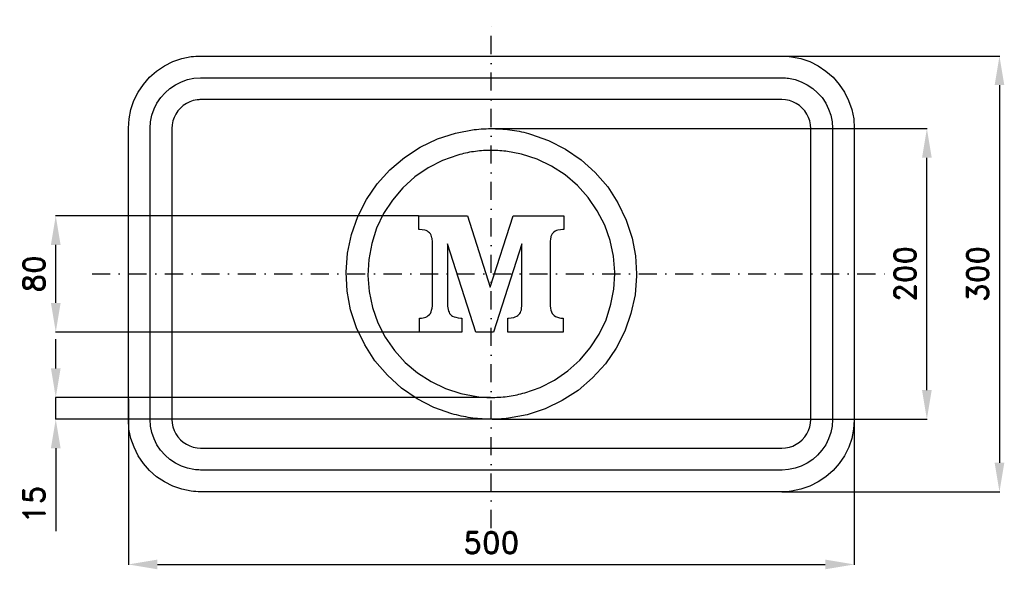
# Model space of a CAD drawing. Header units: millimetres. Extents: x -325 to 353, y -203 to 175.
import ezdxf

# ---------------------------------------------------------------- set-up
doc = ezdxf.new("R2010")
doc.units = ezdxf.units.MM
doc.header["$LTSCALE"] = 5
doc.linetypes.add('ČERCHOVANÁX2', pattern=[2, 1, -0.5, 0, -0.5])
doc.layers.add('Kóty', color=2, linetype='Continuous')
doc.layers.add('Značka', color=7, linetype='Continuous')
doc.styles.get("Standard").update_dxf_attribs({"font": 'romand.shx', "height": 15})
doc.dimstyles.get("Standard").update_dxf_attribs({"dimtxt": 15, "dimasz": 20, "dimexe": 0.18, "dimexo": 0.0625, "dimgap": 7.5, "dimtad": 1, "dimdec": 0, "dimzin": 0, "dimdsep": 46, "dimtxsty": 'Standard', "dimcen": 0.09, "dimadec": 0, "dimazin": 0, "dimtfac": 1, "dimtdec": 0, "dimtofl": 0, "dimtmove": 0, "dimatfit": 3, "dimfxl": 1, "dimtolj": 1, "dimtzin": 0, "dimarcsym": 0})

# ---------------------------------------------------------------- blocks, each defined once
blk = doc.blocks.new('*D0')
at = {"layer": 'Defpoints', "color": 0, "transparency": 16777216}
for p in [(-0.6, 100.01), (300, 100.01), (0.6, -100.01)]:
    blk.add_point(p, dxfattribs=at)
at = {"layer": 'Kóty', "color": 0, "lineweight": -2, "transparency": 16777216}
for p, q in [((-0.54, 100.01), (300.18, 100.01)), ((300, -80.01), (300, 80.01)), ((0.66, -100.01), (300.18, -100.01))]:
    blk.add_line(p, q, dxfattribs=at)
at = {"layer": 'Kóty', "color": 0, "transparency": 16777216}
for points in [[(296.67, 80.01), (303.33, 80.01), (300, 100.01)], [(296.67, -80.01), (303.33, -80.01), (300, -100.01)]]:
    blk.add_solid(points, dxfattribs=at)
at = {"layer": 'Kóty', "color": 0, "transparency": 16777216, "insert": (285, 0), "char_height": 15, "attachment_point": 5, "rotation": 90}
blk.add_mtext('\\A1;200', dxfattribs=at)
blk = doc.blocks.new('*D1')
at = {"layer": 'Defpoints', "color": 0, "transparency": 16777216}
for p in [(200, 150), (200, -150), (350, -150)]:
    blk.add_point(p, dxfattribs=at)
at = {"layer": 'Kóty', "color": 0, "lineweight": -2, "transparency": 16777216}
for p, q in [((200.06, 150), (350.18, 150)), ((350, 130), (350, -130)), ((200.06, -150), (350.18, -150))]:
    blk.add_line(p, q, dxfattribs=at)
at = {"layer": 'Kóty', "color": 0, "transparency": 16777216}
for points in [[(346.67, 130), (353.33, 130), (350, 150)], [(346.67, -130), (353.33, -130), (350, -150)]]:
    blk.add_solid(points, dxfattribs=at)
at = {"layer": 'Kóty', "color": 0, "transparency": 16777216, "insert": (335, 0), "char_height": 15, "attachment_point": 5, "rotation": 90}
blk.add_mtext('\\A1;300', dxfattribs=at)
blk = doc.blocks.new('*D2')
at = {"layer": 'Defpoints', "color": 0, "transparency": 16777216}
for p in [(-250, -85.92), (250, -85.92), (250, -200)]:
    blk.add_point(p, dxfattribs=at)
at = {"layer": 'Kóty', "color": 0, "lineweight": -2, "transparency": 16777216}
for p, q in [((-250, -85.98), (-250, -200.18)), ((250, -85.98), (250, -200.18)), ((-230, -200), (230, -200))]:
    blk.add_line(p, q, dxfattribs=at)
at = {"layer": 'Kóty', "color": 0, "transparency": 16777216}
for points in [[(-230, -196.67), (-230, -203.33), (-250, -200)], [(230, -196.67), (230, -203.33), (250, -200)]]:
    blk.add_solid(points, dxfattribs=at)
at = {"layer": 'Kóty', "color": 0, "transparency": 16777216, "insert": (0, -185), "char_height": 15, "attachment_point": 5}
blk.add_mtext('\\A1;500', dxfattribs=at)
blk = doc.blocks.new('*D3')
at = {"layer": 'Defpoints', "color": 0, "transparency": 16777216}
for p in [(-300, 40), (-50, 40), (-49.5, -40)]:
    blk.add_point(p, dxfattribs=at)
at = {"layer": 'Kóty', "color": 0, "lineweight": -2, "transparency": 16777216}
for p, q in [((-50.06, 40), (-300.18, 40)), ((-300, -20), (-300, 20)), ((-49.56, -40), (-300.18, -40))]:
    blk.add_line(p, q, dxfattribs=at)
at = {"layer": 'Kóty', "color": 0, "transparency": 16777216}
for points in [[(-303.33, 20), (-296.67, 20), (-300, 40)], [(-303.33, -20), (-296.67, -20), (-300, -40)]]:
    blk.add_solid(points, dxfattribs=at)
at = {"layer": 'Kóty', "color": 0, "transparency": 16777216, "insert": (-315, 0), "char_height": 15, "attachment_point": 5, "rotation": 90}
blk.add_mtext('\\A1;80', dxfattribs=at)
blk = doc.blocks.new('*D4')
at = {"layer": 'Defpoints', "color": 0, "transparency": 16777216}
for p in [(-0.49, -85.01), (-300, -100.01), (0.6, -100.01)]:
    blk.add_point(p, dxfattribs=at)
at = {"layer": 'Kóty', "color": 0, "lineweight": -2, "transparency": 16777216}
for p, q in [((-300, -65.01), (-300, -45.01)), ((-0.55, -85.01), (-300.18, -85.01)), ((0.54, -100.01), (-300.18, -100.01)), ((-300, -120.01), (-300, -177.15))]:
    blk.add_line(p, q, dxfattribs=at)
at = {"layer": 'Kóty', "color": 0, "transparency": 16777216}
for points in [[(-303.33, -65.01), (-296.67, -65.01), (-300, -85.01)], [(-303.33, -120.01), (-296.67, -120.01), (-300, -100.01)]]:
    blk.add_solid(points, dxfattribs=at)
at = {"layer": 'Kóty', "color": 0, "transparency": 16777216, "insert": (-315, -158.58), "char_height": 15, "attachment_point": 5, "rotation": 90}
blk.add_mtext('\\A1;15', dxfattribs=at)

msp = doc.modelspace()

# ---------------------------------------------------------------- linework, layer by layer
at = {"layer": 'Kóty'}
msp.add_lwpolyline([(-300, -100.01), (-300, -85.009)], dxfattribs=at)
at = {"layer": 'Značka', "color": 6, "linetype": 'ČERCHOVANÁX2', "ltscale": 2.5}
for points in [[(0, -175), (0, 175)], [(-275, 0), (275, 0)]]:
    msp.add_lwpolyline(points, dxfattribs=at)
at = {"layer": 'Značka', "color": 5}
for points in [[(-200, -150), (-200.2, -149.999), (-200.4, -149.998, -0.0321601), (-206.8, -149.546), (-213.2, -148.228), (-219.3, -146.153), (-225.1, -143.236), (-230.5, -139.642), (-235.4, -135.355), (-239.6, -130.503), (-243.2, -125.113), (-246.1, -119.326), (-248.2, -113.194), (-249.6, -106.846), (-250, -100.393), (-250, -100.196), (-250, -100), (-250, 100), (-250, 100.196), (-250, 100.393), (-249.5, 106.849), (-248.2, 113.194), (-246.2, 119.33), (-243.2, 125.113), (-239.6, 130.502), (-235.4, 135.355), (-230.5, 139.647), (-225.1, 143.236), (-219.3, 146.133), (-213.2, 148.228), (-206.8, 149.568, -0.0367334), (-200.4, 149.998), (-200.2, 149.999), (-200, 150), (200, 150), (200.2, 149.999), (200.4, 149.998, -0.0321601), (206.8, 149.546), (213.2, 148.228), (219.3, 146.153), (225.1, 143.236), (230.5, 139.642), (235.4, 135.355), (239.6, 130.503), (243.2, 125.113), (246.1, 119.326), (248.2, 113.194), (249.6, 106.846), (250, 100.393), (250, 100.196), (250, 100), (250, -100), (250, -100.196), (250, -100.393), (249.5, -106.849), (248.2, -113.194), (246.2, -119.33), (243.2, -125.113), (239.6, -130.502), (235.4, -135.355), (230.5, -139.647), (225.1, -143.236), (219.3, -146.133), (213.2, -148.228), (206.8, -149.568, -0.0367381), (200.4, -149.998), (200.2, -149.999), (200, -150), (-200, -150)], [(-200, -135), (-200.1, -135), (-200.3, -134.999, -0.0321388), (-204.8, -134.682), (-209.2, -133.76), (-213.5, -132.307), (-217.6, -130.265), (-221.4, -127.75), (-224.7, -124.749), (-227.8, -121.352), (-230.3, -117.579), (-232.3, -113.528), (-233.8, -109.236), (-234.7, -104.792), (-235, -100.275), (-235, -100.137), (-235, -100), (-235, 100), (-235, 100.137), (-235, 100.275), (-234.7, 104.794), (-233.8, 109.236), (-232.3, 113.531), (-230.3, 117.579), (-227.7, 121.351), (-224.7, 124.749), (-221.4, 127.753), (-217.6, 130.265), (-213.5, 132.293), (-209.2, 133.76), (-204.8, 134.697), (-200.3, 134.999), (-200.1, 135), (-200, 135), (200, 135), (200.1, 135), (200.3, 134.999, -0.0321388), (204.8, 134.682), (209.2, 133.76), (213.5, 132.307), (217.6, 130.265), (221.4, 127.75), (224.7, 124.749), (227.8, 121.352), (230.3, 117.579), (232.3, 113.528), (233.8, 109.236), (234.7, 104.792), (235, 100.275), (235, 100.137), (235, 100), (235, -100), (235, -100.137), (235, -100.275), (234.7, -104.794), (233.8, -109.236), (232.3, -113.531), (230.3, -117.579), (227.7, -121.351), (224.7, -124.749), (221.4, -127.753), (217.6, -130.265), (213.5, -132.293), (209.2, -133.76), (204.8, -134.697), (200.3, -134.999), (200.1, -135), (200, -135), (-200, -135)], [(-200, -120), (200, -120), (200.1, -120), (200.2, -119.999), (202.7, -119.818), (205.3, -119.291), (207.7, -118.461), (210, -117.294), (212.2, -115.857), (214.1, -114.142), (215.9, -112.201), (217.3, -110.045), (218.5, -107.73), (219.3, -105.277), (219.8, -102.738), (220, -100.157), (220, -100.079), (220, -100), (220, 100), (220, 100.079), (220, 100.157), (219.8, 102.74), (219.3, 105.277), (218.5, 107.732), (217.3, 110.045), (215.9, 112.201), (214.1, 114.142), (212.2, 115.859), (210, 117.294), (207.7, 118.453), (205.3, 119.291), (202.7, 119.827), (200.2, 119.999), (200.1, 120), (200, 120), (-200, 120), (-200.1, 120), (-200.2, 119.999, 0.032114), (-202.7, 119.818), (-205.3, 119.291), (-207.7, 118.461), (-210, 117.294), (-212.2, 115.857), (-214.1, 114.142), (-215.9, 112.201), (-217.3, 110.045), (-218.5, 107.73), (-219.3, 105.277), (-219.8, 102.738), (-220, 100.157), (-220, 100.079), (-220, 100), (-220, -100), (-220, -100.079), (-220, -100.157), (-219.8, -102.74), (-219.3, -105.277), (-218.5, -107.732), (-217.3, -110.045), (-215.9, -112.201), (-214.1, -114.142), (-212.2, -115.859), (-210, -117.294), (-207.7, -118.453), (-205.3, -119.291), (-202.7, -119.827), (-200.2, -119.999), (-200.1, -120), (-200, -120)]]:
    msp.add_lwpolyline(points, format="xyb", dxfattribs=at)
at = {"layer": 'Značka', "color": 51}
for points in [[(100, 0), (100, -0.655), (100, -1.309), (99, -14.345), (96.2, -27.144), (92, -39.503), (85.9, -51.129), (78.6, -61.935), (69.8, -71.63), (59.9, -80.161), (48.9, -87.25), (37.1, -92.921), (24.6, -96.923), (11.8, -99.35, -0.0344085), (-1.3, -99.991, -0.0344141), (-14.4, -99.008, -0.034418), (-27.1, -96.246), (-39.5, -91.919), (-51.1, -85.941), (-61.9, -78.566), (-71.6, -69.779), (-80.2, -59.858), (-87.2, -48.862), (-92.9, -37.072), (-96.9, -24.615), (-99.3, -11.759), (-100, 1.309), (-99, 14.355), (-96.2, 27.144), (-91.9, 39.491), (-85.9, 51.129), (-78.6, 61.936), (-69.8, 71.63), (-59.9, 80.16), (-48.9, 87.25), (-37.1, 92.921), (-24.6, 96.923), (-11.8, 99.35, -0.0344073), (1.3, 99.991, -0.0344153), (14.4, 99.008, -0.0344157), (27.1, 96.246), (39.5, 91.919), (51.1, 85.941), (61.9, 78.566), (71.6, 69.779), (80.2, 59.857), (87.2, 48.862), (92.9, 37.075), (96.9, 24.615), (99.3, 12.396), (100, 0)], [(100, 0), (100, -0.655), (100, -1.309), (99, -14.345), (96.2, -27.144), (92, -39.503), (85.9, -51.129), (78.6, -61.935), (69.8, -71.63), (59.9, -80.161), (48.9, -87.25), (37.1, -92.921), (24.6, -96.923), (11.8, -99.35, -0.0344085), (-1.3, -99.991, -0.0344141), (-14.4, -99.008, -0.034418), (-27.1, -96.246), (-39.5, -91.919), (-51.1, -85.941), (-61.9, -78.566), (-71.6, -69.779), (-80.2, -59.858), (-87.2, -48.862), (-92.9, -37.072), (-96.9, -24.615), (-99.3, -11.759), (-100, 1.309), (-99, 14.355), (-96.2, 27.144), (-91.9, 39.491), (-85.9, 51.129), (-78.6, 61.936), (-69.8, 71.63), (-59.9, 80.16), (-48.9, 87.25), (-37.1, 92.921), (-24.6, 96.923), (-11.8, 99.35, -0.0344073), (1.3, 99.991, -0.0344153), (14.4, 99.008, -0.0344157), (27.1, 96.246), (39.5, 91.919), (51.1, 85.941), (61.9, 78.566), (71.6, 69.779), (80.2, 59.857), (87.2, 48.862), (92.9, 37.075), (96.9, 24.615), (99.3, 12.396), (100, 0)], [(85, 0), (85, 0.556), (85, 1.113), (84.1, 12.193), (81.8, 23.072), (78.2, 33.578), (73, 43.46), (66.8, 52.645), (59.3, 60.886), (50.9, 68.137), (41.5, 74.162), (31.5, 78.983), (20.9, 82.385), (10, 84.447, 0.0344097), (-1.1, 84.993, 0.0343995), (-12.2, 84.157, 0.03443), (-23.1, 81.809), (-33.6, 78.131), (-43.5, 73.05), (-52.6, 66.781), (-60.9, 59.312), (-68.1, 50.88), (-74.2, 41.533), (-79, 31.511), (-82.4, 20.923), (-84.4, 9.995), (-85, -1.113), (-84.2, -12.202), (-81.8, -23.072), (-78.1, -33.568), (-73, -43.46), (-66.8, -52.646), (-59.3, -60.886), (-50.9, -68.136), (-41.5, -74.162), (-31.5, -78.983), (-20.9, -82.385), (-10, -84.447, 0.0344243), (1.1, -84.993, 0.034416), (12.2, -84.157, 0.0344585), (23.1, -81.809), (33.6, -78.131), (43.5, -73.05), (52.6, -66.781), (60.9, -59.312), (68.1, -50.879), (74.2, -41.533), (79, -31.514), (82.4, -20.923), (84.4, -10.536), (85, 0)]]:
    msp.add_lwpolyline(points, format="xyb", dxfattribs=at)
msp.add_lwpolyline([(-10.7, -40), (-30.1, 20.797), (-30.1, -21.613), (-30.1, -21.883), (-30.1, -22.154), (-30, -23.374), (-29.8, -24.579), (-29.5, -25.529), (-29.1, -26.434), (-28.7, -27.213), (-28.1, -27.912), (-27.4, -28.523), (-26.7, -29.027), (-25.6, -29.525), (-24.5, -29.879), (-22.8, -30.228), (-21, -30.351), (-20.7, -30.357), (-20.4, -30.361), (-20.4, -40), (-49.5, -40), (-49.5, -30.436), (-49.2, -30.435), (-48.9, -30.432), (-48, -30.379), (-47, -30.249), (-46.1, -30.052), (-45.2, -29.76), (-44.2, -29.297), (-43.4, -28.681), (-42.6, -27.98), (-42, -27.167), (-41.5, -26.127), (-41.1, -25.013), (-40.7, -23.523), (-40.6, -22.005), (-40.6, -21.772), (-40.6, -21.538), (-40.6, 21.464), (-40.6, 21.72), (-40.6, 21.975), (-40.6, 22.859), (-40.7, 23.739), (-40.8, 24.326), (-40.9, 24.909), (-41.1, 25.831), (-41.5, 26.716), (-41.9, 27.496), (-42.5, 28.197), (-43.2, 28.823), (-43.9, 29.332), (-44.9, 29.781), (-45.9, 30.099), (-47.6, 30.424), (-49.4, 30.513), (-49.7, 30.513), (-50, 30.51), (-50, 40), (-16.5, 40), (-0.7, -9.194), (15.1, 40), (50, 40), (50, 30.51), (49.7, 30.513), (49.3, 30.513), (47.6, 30.424), (45.8, 30.099), (44.9, 29.784), (43.9, 29.332), (43.1, 28.822), (42.5, 28.197), (41.9, 27.496), (41.5, 26.716), (41.1, 25.831), (40.9, 24.909), (40.7, 24.327), (40.7, 23.739), (40.6, 22.859), (40.5, 21.975), (40.5, 21.72), (40.5, 21.464), (40.5, -21.538), (40.5, -21.772), (40.6, -22.005), (40.7, -23.524), (41, -25.013), (41.4, -26.128), (42, -27.167), (42.6, -27.979), (43.3, -28.681), (44.3, -29.369), (45.5, -29.861), (46.2, -30.088), (47, -30.249), (47.9, -30.38), (48.9, -30.432), (49.2, -30.436), (49.5, -30.436), (49.5, -40), (11.3, -40), (11.3, -30.361), (11.6, -30.359), (11.9, -30.354), (13.7, -30.24), (15.4, -29.9), (16.5, -29.554), (17.6, -29.057), (18.3, -28.554), (19, -27.945), (19.6, -27.248), (20, -26.47), (20.4, -25.565), (20.7, -24.616), (20.9, -23.41), (21, -22.191), (21, -21.92), (21, -21.65), (21, 20.76), (1.5, -40), (-10.7, -40)], dxfattribs=at)

# ---------------------------------------------------------------- dimensions: what is measured, and where the dimension line sits
at = {"layer": 'Kóty'}
for base, p1, p2, picture, middle in [((350, -150), (200, 150), (200, -150), '*D1', (335, 0)), ((300, 100.01), (0.598, -100.01), (-0.598, 100.01), '*D0', (285, 0)), ((-300, 40), (-49.5, -40), (-50, 40), '*D3', (-315, 0)), ((-300, -100.01), (-0.489, -85.009), (0.598, -100.01), '*D4', (-315, -158.581))]:
    dim = msp.add_linear_dim(base=base, p1=p1, p2=p2, angle=90, dimstyle='Standard', dxfattribs=at)
    dim.commit()
    dim.dimension.update_dxf_attribs({"geometry": picture, "text_midpoint": middle})
dim = msp.add_linear_dim(base=(250, -200), p1=(-250, -85.92), p2=(250, -85.92), dimstyle='Standard', dxfattribs=at)
dim.commit()
dim.dimension.update_dxf_attribs({"geometry": '*D2', "text_midpoint": (0, -185)})

doc.saveas('drawing.dxf')
